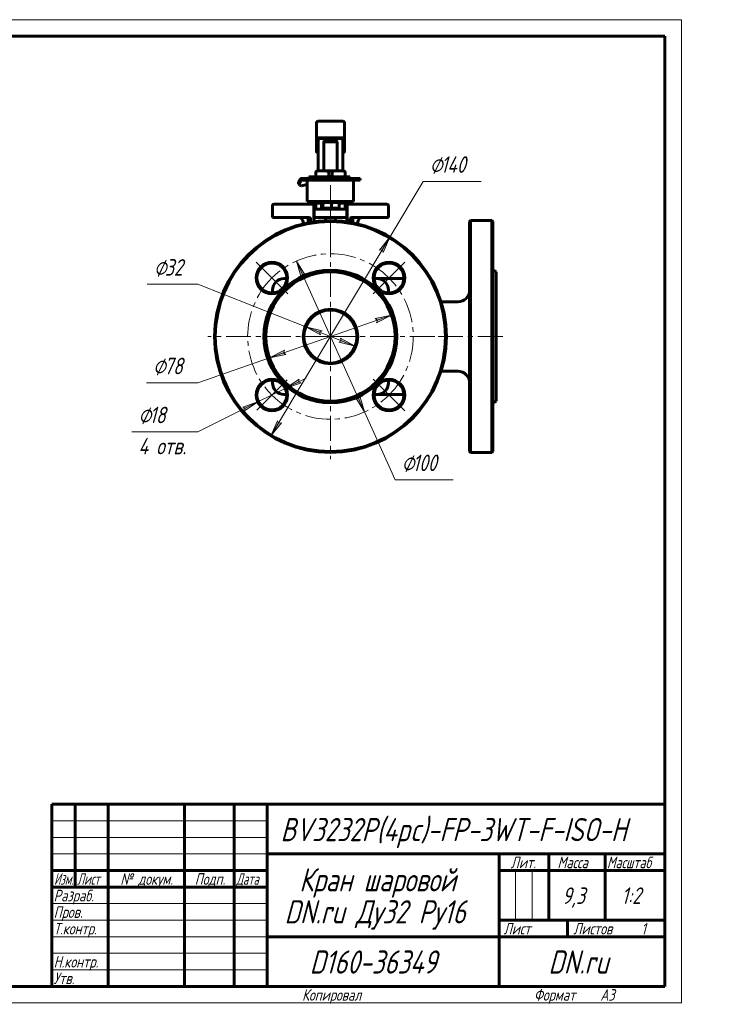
# Model space of a CAD drawing. Header units: millimetres. Extents: x 0 to 431, y 0 to 297.
# Tile 7 of 7: x 220 to 431, y 0 to 297. Entities that reach past the tile are written whole.
import ezdxf

# ---------------------------------------------------------------- set-up
doc = ezdxf.new("R2010")
doc.units = ezdxf.units.MM
for name, pattern in [('K5LT_AXLED', [12, 7.5, -1.5, 1.5, -1.5]), ('K5LT_BASIC', [0]), ('K5LT_THIN', [0])]:
    doc.linetypes.add(name, pattern=pattern)
doc.layers.add('Системный слой', color=7, linetype='Continuous')
doc.layers.add('Системный слой (1)', color=7, linetype='Continuous', true_color=0x6c6c6c)
doc.styles.add('KDIMTEXTSTYLE', font='txt', dxfattribs={"width": 0.96, "oblique": 15, "height": 5})
doc.styles.add('KTEXTSTYLE', font='txt', dxfattribs={"width": 0.96, "height": 5})
doc.dimstyles.new('KDIMSTYLE (0.50)', dxfattribs={"dimtxt": 5, "dimasz": 1, "dimexe": 2, "dimexo": 0, "dimgap": 1, "dimtad": 1, "dimlfac": 2, "dimtxsty": 'KDIMTEXTSTYLE', "dimsah": 1, "dimcen": 0, "dimdle": 1, "dimadec": 0, "dimazin": 0, "dimtfac": 0.667, "dimtmove": 0, "dimatfit": 3, "dimfxl": 1, "dimtvp": 1, "dimtolj": 1, "dimtzin": 0, "dimarcsym": 0})

# ---------------------------------------------------------------- blocks, each defined once
blk = doc.blocks.new('U14')
at = {"layer": 'Системный слой (1)', "color": 143, "linetype": 'K5LT_BASIC', "lineweight": 60, "true_color": 0x33acca}
for p, q in [((296.56, 215.3), (296.56, 214.48)), ((296.56, 188.12), (296.56, 187.3))]:
    blk.add_line(p, q, dxfattribs=at)
blk = doc.blocks.new('U15')
at = {"layer": 'Системный слой (1)', "color": 143, "linetype": 'K5LT_BASIC', "lineweight": 60, "true_color": 0x33acca}
for p, q in [((300.88, 218.8), (300.06, 218.8)), ((328.06, 218.8), (327.24, 218.8))]:
    blk.add_line(p, q, dxfattribs=at)
blk = doc.blocks.new('U16')
at = {"layer": 'Системный слой (1)', "color": 143, "linetype": 'K5LT_BASIC', "lineweight": 60, "true_color": 0x33acca}
for p, q in [((311.41, 241.55), (307.81, 241.55)), ((320.31, 241.55), (316.71, 241.55))]:
    blk.add_line(p, q, dxfattribs=at)
blk = doc.blocks.new('U17')
at = {"layer": 'Системный слой (1)', "color": 143, "linetype": 'K5LT_BASIC', "lineweight": 60, "true_color": 0x33acca}
for p, q in [((331.56, 214.48), (331.56, 215.3)), ((331.56, 187.3), (331.56, 188.12))]:
    blk.add_line(p, q, dxfattribs=at)
blk = doc.blocks.new('U18')
at = {"layer": 'Системный слой (1)', "color": 143, "linetype": 'K5LT_BASIC', "lineweight": 60, "true_color": 0x33acca}
for p, q in [((300.06, 183.8), (300.88, 183.8)), ((327.24, 183.8), (328.06, 183.8))]:
    blk.add_line(p, q, dxfattribs=at)
blk = doc.blocks.new('U19')
at = {"layer": 'Системный слой (1)', "color": 143, "linetype": 'K5LT_BASIC', "lineweight": 60, "true_color": 0x33acca}
for p, q in [((311.45, 241.68), (311.41, 241.58)), ((311.5, 241.75), (311.45, 241.68)), ((311.54, 241.79), (311.5, 241.75)), ((311.55, 241.79), (311.54, 241.79)), ((311.56, 241.8), (311.55, 241.79)), ((311.58, 241.8), (311.56, 241.8))]:
    blk.add_line(p, q, dxfattribs=at)
blk = doc.blocks.new('U20')
at = {"layer": 'Системный слой (1)', "color": 143, "linetype": 'K5LT_BASIC', "lineweight": 60, "true_color": 0x33acca}
for p, q in [((305.05, 248.15), (304.65, 247.27)), ((304.65, 247.27), (304.71, 247.04)), ((304.71, 247.04), (305.31, 246.83)), ((305.31, 246.83), (306.56, 247.08)), ((306.56, 247.08), (307.06, 247.26))]:
    blk.add_line(p, q, dxfattribs=at)
blk = doc.blocks.new('U21')
at = {"layer": 'Системный слой (1)', "color": 30, "linetype": 'K5LT_AXLED', "lineweight": 18, "true_color": 0xff8000}
for q in [(314.06, 238.3), (277.06, 201.3), (351.06, 201.3), (314.06, 164.3)]:
    blk.add_line((314.06, 201.3), q, dxfattribs=at)
blk = doc.blocks.new('U22')
at = {"layer": 'Системный слой (1)', "color": 30, "linetype": 'K5LT_AXLED', "lineweight": 18, "true_color": 0xff8000}
for p, q in [((296.38, 218.98), (291.61, 223.75)), ((331.74, 218.98), (336.51, 223.75)), ((301.15, 214.2), (296.38, 218.98)), ((326.96, 214.2), (331.74, 218.98)), ((300.98, 188.22), (296.38, 183.62)), ((326.96, 188.39), (331.74, 183.62)), ((296.38, 183.62), (291.79, 179.02)), ((331.74, 183.62), (336.51, 178.85))]:
    blk.add_line(p, q, dxfattribs=at)
for start, end in [(45, 135), (135, 225), (315, 45), (225, 315)]:
    blk.add_arc((314.06, 201.3), 25, start, end, dxfattribs=at)
blk = doc.blocks.new('D4')
at = {"layer": 'Системный слой (1)'}
for points in [[(330.01, 226.71), (332.01, 231.34), (328.88, 227.39), (329.7, 227.48)], [(296.11, 171.25), (299.24, 175.21), (298.41, 175.12), (298.11, 175.88)]]:
    blk.add_hatch(color=7, dxfattribs=at).paths.add_polyline_path(points)
at = {"layer": 'Системный слой (1)', "color": 7, "linetype": 'K5LT_THIN', "lineweight": 18, "true_color": 0xffffff}
for p, q in [((332.01, 231.34), (342.05, 248.15)), ((296.11, 171.25), (332.01, 231.34)), ((328.88, 227.39), (332.01, 231.34)), ((332.01, 231.34), (330.01, 226.71)), ((329.7, 227.48), (328.88, 227.39)), ((330.01, 226.71), (329.7, 227.48)), ((296.11, 171.25), (298.11, 175.88)), ((298.11, 175.88), (298.41, 175.12)), ((299.24, 175.21), (296.11, 171.25)), ((298.41, 175.12), (299.24, 175.21))]:
    blk.add_line(p, q, dxfattribs=at)
blk.add_arc((314.06, 201.3), 35, 180, 242.412, dxfattribs=at)
blk.add_arc((314.06, 201.3), 35, 180, 242.412, dxfattribs=at)
blk.add_wipeout([(344.05, 249.15), (344.05, 256.53), (356.98, 256.53), (356.98, 249.15)]).dxf.layer = 'Системный слой (1)'
blk.add_line((342.05, 248.15), (359.52, 248.15), dxfattribs=at)
at = {"layer": 'Системный слой (1)', "color": 7, "char_height": 5, "attachment_point": 1, "style": 'KTEXTSTYLE'}
for s, insert in [('\\fArial|b0|c204|p34;\\H5.0;\\W1.000;\\Q15;\\fGOST Type AU|b0|i0|c204|p34;\\Q15;\\W0.960;⌀', (344.05, 255.73)), ('\\fArial|b0|c204|p34;\\H5.0;\\W1.000;\\Q15;\\fGOST Type AU|b0|i0|c204|p34;\\Q15;\\W0.960;140', (347.36, 255.73))]:
    blk.add_mtext(s, dxfattribs=dict(at, insert=insert))
blk = doc.blocks.new('KDIMARROW_01')
at = {"layer": 'Системный слой'}
blk.add_hatch(color=0, dxfattribs=at).paths.add_polyline_path([(0, 0), (-5, 0.66), (-4.5, 0), (-5, -0.66)])
at = {"layer": 'Системный слой', "color": 0, "linetype": 'K5LT_THIN', "lineweight": 18}
for p, q in [((-4.5, 0), (-5, 0.66)), ((-5, 0.66), (0, 0)), ((0, 0), (-5, -0.66)), ((-5, -0.66), (-4.5, 0))]:
    blk.add_line(p, q, dxfattribs=at)
at = {"layer": 'Системный слой (1)', "color": 0, "linetype": 'K5LT_THIN', "lineweight": 18}
blk.add_line((108.44, 83.76), (107.94, 83.76), dxfattribs=at)
blk = doc.blocks.new('D5')
at = {"layer": 'Системный слой (1)'}
for points in [[(306.44, 219.8), (303.78, 224.09), (305.24, 219.26), (305.63, 219.99)], [(324.33, 178.51), (322.88, 183.34), (322.48, 182.61), (321.68, 182.8)]]:
    blk.add_hatch(color=7, dxfattribs=at).paths.add_polyline_path(points)
at = {"layer": 'Системный слой (1)', "color": 7, "linetype": 'K5LT_THIN', "lineweight": 18, "true_color": 0xffffff}
for p, q in [((303.78, 224.09), (306.44, 219.8)), ((305.24, 219.26), (303.78, 224.09)), ((303.78, 224.09), (324.33, 178.51)), ((305.63, 219.99), (305.24, 219.26)), ((306.44, 219.8), (305.63, 219.99)), ((324.33, 178.51), (321.68, 182.8)), ((321.68, 182.8), (322.48, 182.61)), ((322.48, 182.61), (322.88, 183.34)), ((322.88, 183.34), (324.33, 178.51)), ((324.33, 178.51), (333.56, 158.05))]:
    blk.add_line(p, q, dxfattribs=at)
blk.add_wipeout([(335.56, 159.05), (335.56, 166.43), (348.61, 166.43), (348.61, 159.05)]).dxf.layer = 'Системный слой (1)'
blk.add_line((333.56, 158.05), (351.15, 158.05), dxfattribs=at)
at = {"layer": 'Системный слой (1)', "color": 7, "char_height": 5, "attachment_point": 1, "style": 'KTEXTSTYLE'}
for s, insert in [('\\fArial|b0|c204|p34;\\H5.0;\\W1.000;\\Q15;\\fGOST Type AU|b0|i0|c204|p34;\\Q15;\\W0.960;⌀', (335.56, 165.63)), ('\\fArial|b0|c204|p34;\\H5.0;\\W1.000;\\Q15;\\fGOST Type AU|b0|i0|c204|p34;\\Q15;\\W0.960;100', (338.87, 165.63))]:
    blk.add_mtext(s, dxfattribs=dict(at, insert=insert))
blk = doc.blocks.new('D6')
at = {"layer": 'Системный слой (1)'}
for points in [[(327.97, 205.46), (332.47, 207.73), (327.53, 206.7), (328.22, 206.24)], [(300.59, 195.9), (299.9, 196.35), (300.15, 197.14), (295.65, 194.87)]]:
    blk.add_hatch(color=7, dxfattribs=at).paths.add_polyline_path(points)
at = {"layer": 'Системный слой (1)', "color": 7, "linetype": 'K5LT_THIN', "lineweight": 18, "true_color": 0xffffff}
for p, q in [((332.47, 207.73), (295.65, 194.87)), ((327.53, 206.7), (332.47, 207.73)), ((328.22, 206.24), (327.53, 206.7)), ((332.47, 207.73), (327.97, 205.46)), ((327.97, 205.46), (328.22, 206.24)), ((295.65, 194.87), (300.15, 197.14)), ((300.15, 197.14), (299.9, 196.35)), ((299.9, 196.35), (300.59, 195.9)), ((295.65, 194.87), (273.98, 187.3)), ((300.59, 195.9), (295.65, 194.87))]:
    blk.add_line(p, q, dxfattribs=at)
blk.add_wipeout([(260.5, 188.3), (260.5, 195.68), (271.52, 195.68), (271.52, 188.3)]).dxf.layer = 'Системный слой (1)'
blk.add_line((273.98, 187.3), (258.5, 187.3), dxfattribs=at)
at = {"layer": 'Системный слой (1)', "color": 7, "char_height": 5, "attachment_point": 1, "style": 'KTEXTSTYLE'}
for s, insert in [('\\fArial|b0|c204|p34;\\H5.0;\\W1.000;\\Q15;\\fGOST Type AU|b0|i0|c204|p34;\\Q15;\\W0.960;⌀', (260.5, 194.89)), ('\\fArial|b0|c204|p34;\\H5.0;\\W1.000;\\Q15;\\fGOST Type AU|b0|i0|c204|p34;\\Q15;\\W0.960;78', (263.81, 194.89))]:
    blk.add_mtext(s, dxfattribs=dict(at, insert=insert))
blk = doc.blocks.new('D7')
at = {"layer": 'Системный слой (1)'}
for points in [[(304.44, 187.62), (305.18, 187.26), (300.41, 185.62), (304.6, 188.43)], [(288.16, 178.81), (292.35, 181.62), (287.58, 179.99), (288.32, 179.62)]]:
    blk.add_hatch(color=7, dxfattribs=at).paths.add_polyline_path(points)
at = {"layer": 'Системный слой (1)', "color": 7, "linetype": 'K5LT_THIN', "lineweight": 18, "true_color": 0xffffff}
for p, q in [((300.41, 185.62), (306.68, 188.73)), ((304.6, 188.43), (300.41, 185.62)), ((304.44, 187.62), (304.6, 188.43)), ((305.18, 187.26), (304.44, 187.62)), ((300.41, 185.62), (292.35, 181.62)), ((300.41, 185.62), (305.18, 187.26)), ((292.35, 181.62), (273.98, 172.5)), ((292.35, 181.62), (286.08, 178.51)), ((292.35, 181.62), (287.58, 179.99)), ((288.16, 178.81), (292.35, 181.62)), ((287.58, 179.99), (288.32, 179.62)), ((288.32, 179.62), (288.16, 178.81))]:
    blk.add_line(p, q, dxfattribs=at)
blk.add_wipeout([(256.1, 164.12), (256.1, 180.88), (271.34, 180.88), (271.34, 164.12)]).dxf.layer = 'Системный слой (1)'
blk.add_line((273.98, 172.5), (254.1, 172.5), dxfattribs=at)
at = {"layer": 'Системный слой (1)', "color": 7, "char_height": 5, "attachment_point": 1, "style": 'KTEXTSTYLE'}
for s, insert in [('\\fArial|b0|c204|p34;\\H5.0;\\W1.000;\\Q15;\\fGOST Type AU|b0|i0|c204|p34;\\Q15;\\W0.960;⌀', (256.1, 180.09)), ('\\fArial|b0|c204|p34;\\H5.0;\\W1.000;\\Q15;\\fGOST Type AU|b0|i0|c204|p34;\\Q15;\\W0.960;18', (259.41, 180.09)), ('\\fArial|b0|c204|p34;\\H5.0;\\W1.000;\\Q15;\\fGOST Type AU|b0|i0|c204|p34;\\Q15;\\W0.960;4 отв.', (256.1, 170.71))]:
    blk.add_mtext(s, dxfattribs=dict(at, insert=insert))
blk = doc.blocks.new('D8')
at = {"layer": 'Системный слой (1)'}
for points in [[(310.8, 202.58), (311.51, 203.01), (306.62, 204.23), (311.03, 201.79)], [(321.5, 198.36), (317.09, 200.81), (317.32, 200.01), (316.61, 199.59)]]:
    blk.add_hatch(color=7, dxfattribs=at).paths.add_polyline_path(points)
at = {"layer": 'Системный слой (1)', "color": 7, "linetype": 'K5LT_THIN', "lineweight": 18, "true_color": 0xffffff}
for p, q in [((306.62, 204.23), (273.98, 217.1)), ((306.62, 204.23), (311.51, 203.01)), ((311.03, 201.79), (306.62, 204.23)), ((321.5, 198.36), (306.62, 204.23)), ((311.51, 203.01), (310.8, 202.58)), ((310.8, 202.58), (311.03, 201.79)), ((316.61, 199.59), (317.32, 200.01)), ((321.5, 198.36), (316.61, 199.59)), ((317.32, 200.01), (317.09, 200.81)), ((317.09, 200.81), (321.5, 198.36))]:
    blk.add_line(p, q, dxfattribs=at)
blk.add_wipeout([(260.77, 218.1), (260.77, 225.48), (271.53, 225.48), (271.53, 218.1)]).dxf.layer = 'Системный слой (1)'
blk.add_line((273.98, 217.1), (258.77, 217.1), dxfattribs=at)
at = {"layer": 'Системный слой (1)', "color": 7, "char_height": 5, "attachment_point": 1, "style": 'KTEXTSTYLE'}
for s, insert in [('\\fArial|b0|c204|p34;\\H5.0;\\W1.000;\\Q15;\\fGOST Type AU|b0|i0|c204|p34;\\Q15;\\W0.960;⌀', (260.77, 224.68)), ('\\fArial|b0|c204|p34;\\H5.0;\\W1.000;\\Q15;\\fGOST Type AU|b0|i0|c204|p34;\\Q15;\\W0.960;32', (264.07, 224.68))]:
    blk.add_mtext(s, dxfattribs=dict(at, insert=insert))
blk = doc.blocks.new('U44')
at = {"color": 7, "linetype": 'K5LT_THIN', "lineweight": 18, "true_color": 0xffffff}
for p, q in [((0, 297), (420, 297)), ((420, 297), (420, 0)), ((230, 55), (295, 55)), ((230, 50), (295, 50)), ((230, 45), (295, 45)), ((369.96, 25), (369.96, 40)), ((374.98, 25), (374.98, 40)), ((230, 30), (295, 30)), ((230, 25), (295, 25)), ((230, 20), (295, 20)), ((230, 15), (295, 15)), ((230, 10), (295, 10)), ((420, 0), (0, 0))]:
    blk.add_line(p, q, dxfattribs=at)
at = {"color": 143, "linetype": 'K5LT_BASIC', "lineweight": 60, "true_color": 0x33acca}
for p, q in [((20, 292), (415, 292)), ((415, 292), (415, 5)), ((230, 60), (415, 60)), ((230, 5), (230, 60)), ((237, 35), (237, 60)), ((247, 5), (247, 60)), ((270, 5), (270, 60)), ((285, 5), (285, 60)), ((295, 5), (295, 60)), ((295, 45), (415, 45)), ((365, 5), (365, 45)), ((380, 25), (380, 45)), ((397, 25), (397, 45)), ((230, 40), (295, 40)), ((365, 40), (380, 40)), ((380, 40), (415, 40)), ((230, 35), (295, 35)), ((365, 25), (415, 25)), ((385.57, 20), (385.57, 25)), ((295, 20), (365, 20)), ((365, 20), (415, 20)), ((415, 5), (20, 5))]:
    blk.add_line(p, q, dxfattribs=at)
at = {"color": 7, "attachment_point": 1, "style": 'KTEXTSTYLE'}
for s, insert, char_height in [('\\fArial|b0|c204|p34;\\H5.0;\\W1.000;\\Q15;\\fGOST Type AU|b0|i0|c204|p34;\\Q15;\\W0.960;\\H7.00;BV3232P(4pc)-FP-3WT-F-ISO-H', (299, 55.86), 7), ('\\fArial|b0|c204|p34;\\H5.0;\\W1.000;\\Q15;\\fGOST Type AU|b0|i0|c204|p34;\\Q15;\\W0.960;\\H3.50;Лит.', (368.47, 44.18), 3.5), ('\\fArial|b0|c204|p34;\\H5.0;\\W1.000;\\Q15;\\fGOST Type AU|b0|i0|c204|p34;\\Q15;\\W0.960;\\H3.50;Масса', (382.58, 44.18), 3.5), ('\\fArial|b0|c204|p34;\\H5.0;\\W1.000;\\Q15;\\fGOST Type AU|b0|i0|c204|p34;\\Q15;\\W0.926;\\H3.50;Масштаб', (397.52, 44.18), 3.5), ('\\fArial|b0|c204|p34;\\H5.0;\\W1.000;\\Q15;\\fGOST Type AU|b0|i0|c204|p34;\\Q15;\\W0.786;\\H3.50;Изм.', (230.62, 39.18), 3.5), ('\\fArial|b0|c204|p34;\\H5.0;\\W1.000;\\Q15;\\fGOST Type AU|b0|i0|c204|p34;\\Q15;\\W0.800;\\H3.50;Лист', (237.61, 39.18), 3.5), ('\\fArial|b0|c204|p34;\\H5.0;\\W1.000;\\Q15;\\fGOST Type AU|b0|i0|c204|p34;\\Q15;\\W0.960;\\H3.50;№ докум.', (250.63, 39.18), 3.5), ('\\fArial|b0|c204|p34;\\H5.0;\\W1.000;\\Q15;\\fGOST Type AU|b0|i0|c204|p34;\\Q15;\\W0.960;\\H3.50;Подп.', (273.1, 39.18), 3.5), ('\\fArial|b0|c204|p34;\\H5.0;\\W1.000;\\Q15;\\fGOST Type AU|b0|i0|c204|p34;\\Q15;\\W0.800;\\H3.50;Дата', (285.61, 39.18), 3.5), ('\\fArial|b0|c204|p34;\\H5.0;\\W1.000;\\Q15;\\fGOST Type AU|b0|i0|c204|p34;\\Q15;\\W0.960;\\H7.00;Кран шаровой', (304.65, 40.69), 7), ('\\fArial|b0|c204|p34;\\H5.0;\\W1.000;\\Q15;\\fGOST Type AU|b0|i0|c204|p34;\\Q15;\\W0.960;\\H3.50;Разраб.', (230.5, 34.18), 3.5), ('\\fArial|b0|c204|p34;\\H5.0;\\W1.000;\\Q15;\\fGOST Type AU|b0|i0|c204|p34;\\Q15;\\W0.960;9,3', (384.02, 34.9), 5), ('\\fArial|b0|c204|p34;\\H5.0;\\W1.000;\\Q15;\\fGOST Type AU|b0|i0|c204|p34;\\Q15;\\W0.960;{\\c16737820;1:2}', (401.92, 34.9), 5), ('\\fArial|b0|c204|p34;\\H5.0;\\W1.000;\\Q15;\\fGOST Type AU|b0|i0|c204|p34;\\Q15;\\W0.960;\\H7.00;DN.ru Ду32 Ру16', (300.2, 31.02), 7), ('\\fArial|b0|c204|p34;\\H5.0;\\W1.000;\\Q15;\\fGOST Type AU|b0|i0|c204|p34;\\Q15;\\W0.960;\\H3.50;Пров.', (230.5, 29.18), 3.5), ('\\fArial|b0|c204|p34;\\H5.0;\\W1.000;\\Q15;\\fGOST Type AU|b0|i0|c204|p34;\\Q15;\\W0.960;\\H3.50;Т.контр.', (230.5, 24.18), 3.5), ('\\fArial|b0|c204|p34;\\H5.0;\\W1.000;\\Q15;\\fGOST Type AU|b0|i0|c204|p34;\\Q15;\\W0.960;\\H3.50;Лист', (366.32, 24.18), 3.5), ('\\fArial|b0|c204|p34;\\H5.0;\\W1.000;\\Q15;\\fGOST Type AU|b0|i0|c204|p34;\\Q15;\\W0.960;\\H3.50;Листов', (387.36, 24.18), 3.5), ('\\fArial|b0|c204|p34;\\H5.0;\\W1.000;\\Q15;\\fGOST Type AU|b0|i0|c204|p34;\\Q15;\\W0.960;\\H3.50;1', (407.91, 24.18), 3.5), ('\\fArial|b0|c204|p34;\\H5.0;\\W1.000;\\Q15;\\fGOST Type AU|b0|i0|c204|p34;\\Q15;\\W0.960;\\H7.00;D160-36349', (307.8, 15.86), 7), ('\\fArial|b0|c204|p34;\\H5.0;\\W1.000;\\Q15;\\fGOST Type AU|b0|i0|c204|p34;\\Q15;\\W0.960;\\H7.00;DN.ru', (379.84, 15.86), 7), ('\\fArial|b0|c204|p34;\\H5.0;\\W1.000;\\Q15;\\fGOST Type AU|b0|i0|c204|p34;\\Q15;\\W0.960;\\H3.50;Н.контр.', (230.5, 14.18), 3.5), ('\\fArial|b0|c204|p34;\\H5.0;\\W1.000;\\Q15;\\fGOST Type AU|b0|i0|c204|p34;\\Q15;\\W0.960;\\H3.50;Утв.', (230.5, 9.18), 3.5), ('\\fArial|b0|c204|p34;\\H5.0;\\W1.000;\\Q15;\\fGOST Type AU|b0|i0|c204|p34;\\Q15;\\W0.960;\\H3.50;Копировал', (305.5, 4.18), 3.5), ('\\fArial|b0|c204|p34;\\H5.0;\\W1.000;\\Q15;\\fGOST Type AU|b0|i0|c204|p34;\\Q15;\\W0.960;\\H3.50;Формат', (375.5, 4.18), 3.5), ('\\fArial|b0|c204|p34;\\H5.0;\\W1.000;\\Q15;\\fGOST Type AU|b0|i0|c204|p34;\\Q15;\\W0.960;\\H3.50;A3', (395.5, 4.18), 3.5)]:
    blk.add_mtext(s, dxfattribs=dict(at, insert=insert, char_height=char_height))

msp = doc.modelspace()

# ---------------------------------------------------------------- linework, layer by layer
at = {"layer": 'Системный слой (1)', "color": 143, "linetype": 'K5LT_BASIC', "lineweight": 60, "true_color": 0x33acca}
for p, q in [((309.809, 265.7983), (309.809, 265.5973)), ((309.809, 265.5973), (309.809, 260.7209)), ((317.809, 266.2983), (310.309, 266.2983)), ((318.309, 265.5973), (318.309, 265.7983)), ((318.309, 260.7209), (318.309, 265.5973)), ((309.809, 260.7209), (309.809, 257.3756)), ((317.809, 261.2983), (310.309, 261.2983)), ((310.309, 260.4917), (310.309, 251.2983)), ((317.309, 261.069), (310.809, 261.069)), ((312.0563, 251.2983), (312.0563, 260.1421)), ((312.5563, 260.4308), (315.5617, 260.4308)), ((312.5563, 260.1421), (315.5617, 260.1421)), ((316.0617, 260.1421), (316.0617, 251.2983)), ((317.809, 251.2983), (317.809, 260.4917)), ((318.309, 257.3756), (318.309, 260.7209)), ((309.6093, 249.5483), (309.6093, 250.7983)), ((309.6412, 249.5483), (309.6412, 250.7983)), ((310.2898, 251.2983), (310.1093, 251.2983)), ((310.2898, 251.2983), (312.8785, 251.2983)), ((315.2396, 251.2983), (312.8785, 251.2983)), ((313.5271, 249.5483), (313.5271, 250.7983)), ((314.5909, 249.5483), (314.5909, 250.7983)), ((315.2396, 251.2983), (317.8282, 251.2983)), ((318.0088, 251.2983), (317.8282, 251.2983)), ((318.4769, 249.5483), (318.4769, 250.7983)), ((318.5088, 249.5483), (318.5088, 250.7983)), ((304.4455, 247.45), (304.7083, 247.0404)), ((305.5558, 249.0483), (305.333, 249.0483)), ((305.3553, 248.5483), (305.5025, 248.5483)), ((305.5025, 248.5483), (323.059, 248.5483)), ((305.5558, 249.0483), (323.059, 249.0483)), ((307.059, 242.0483), (307.059, 248.5483)), ((307.5488, 249.5483), (307.5488, 249.0483)), ((307.9988, 249.5483), (307.5488, 249.5483)), ((307.9988, 249.5483), (308.7706, 249.5483)), ((308.7706, 249.0483), (308.7706, 249.5483)), ((308.7706, 249.5483), (319.9086, 249.5483)), ((319.9086, 249.0483), (319.9086, 249.5483)), ((321.059, 242.0483), (321.059, 248.5483)), ((323.059, 248.5483), (323.059, 249.0483)), ((300.059, 241.2983), (297.059, 241.2983)), ((309.059, 241.2983), (300.059, 241.2983)), ((307.059, 242.0483), (321.059, 242.0483)), ((307.809, 242.0483), (307.809, 241.5483)), ((309.059, 240.7983), (309.059, 241.2983)), ((309.6093, 239.7983), (309.6093, 241.5483)), ((309.6412, 239.7983), (309.6412, 241.5483)), ((311.4075, 240.0483), (311.4075, 241.575)), ((311.559, 241.7983), (311.5418, 241.7884)), ((311.559, 241.7983), (311.5761, 241.7983)), ((311.5761, 241.7983), (313.0704, 241.7983)), ((311.7447, 240.0483), (311.7447, 241.575)), ((313.0704, 241.7983), (315.5533, 241.7983)), ((314.3961, 240.0483), (314.3961, 241.575)), ((315.5533, 241.7983), (316.559, 241.7983)), ((316.559, 241.7983), (316.5763, 241.7884)), ((316.7105, 240.0483), (316.7105, 241.575)), ((318.4769, 239.7983), (318.4769, 241.5483)), ((318.5088, 239.7983), (318.5088, 241.5483)), ((319.059, 241.2983), (319.059, 240.7983)), ((328.059, 241.2983), (319.059, 241.2983)), ((320.309, 242.0483), (320.309, 241.5483)), ((331.059, 241.2983), (328.059, 241.2983)), ((296.559, 240.7983), (296.559, 237.2983)), ((309.059, 235.9393), (309.059, 240.7983)), ((309.159, 239.7983), (309.159, 237.2983)), ((318.959, 239.7983), (309.159, 239.7983)), ((311.5761, 240.0483), (311.4075, 240.0483)), ((311.559, 240.0483), (311.559, 239.7983)), ((311.7447, 240.0483), (311.5761, 240.0483)), ((313.0704, 240.0483), (311.7447, 240.0483)), ((314.3961, 240.0483), (313.0704, 240.0483)), ((315.5533, 240.0483), (314.3961, 240.0483)), ((316.7105, 240.0483), (315.5533, 240.0483)), ((316.559, 240.0483), (316.559, 239.7983)), ((318.959, 237.2983), (318.959, 239.7983)), ((319.059, 240.7983), (319.059, 235.9393)), ((331.559, 240.7983), (331.559, 237.2983)), ((300.059, 237.2983), (296.559, 237.2983)), ((307.559, 237.2983), (300.059, 237.2983)), ((305.809, 235.7983), (305.809, 235.3121)), ((307.309, 237.2983), (307.309, 235.6412)), ((308.059, 236.7983), (308.059, 235.7802)), ((318.959, 237.2983), (309.159, 237.2983)), ((309.159, 237.2983), (309.159, 235.9536)), ((312.559, 237.2983), (312.559, 236.2661)), ((315.559, 237.2983), (315.559, 236.2661)), ((318.959, 235.9536), (318.959, 237.2983)), ((320.059, 236.7983), (320.059, 235.7802)), ((328.059, 237.2983), (320.559, 237.2983)), ((320.809, 237.2983), (320.809, 235.6412)), ((322.309, 235.7983), (322.309, 235.3121)), ((331.559, 237.2983), (328.059, 237.2983)), ((356.059, 236.0483), (356.309, 236.2983)), ((356.059, 236.0483), (356.059, 166.5483)), ((356.309, 201.2983), (356.309, 236.2983)), ((356.309, 236.2983), (362.809, 236.2983)), ((363.059, 236.0483), (362.809, 236.2983)), ((362.809, 236.2983), (362.809, 201.2983)), ((363.059, 166.5483), (363.059, 236.0483)), ((364.059, 220.7983), (363.059, 221.3756)), ((364.059, 220.7983), (364.059, 181.7983)), ((335.059, 218.7983), (328.059, 218.7983)), ((336.2332, 218.7983), (335.059, 218.7983)), ((347.4469, 211.7983), (352.559, 211.7983)), ((356.309, 166.2983), (356.309, 201.2983)), ((362.809, 201.2983), (362.809, 166.2983)), ((347.4469, 190.7983), (352.559, 190.7983)), ((328.059, 183.7983), (335.059, 183.7983)), ((335.059, 183.7983), (336.2332, 183.7983)), ((364.059, 181.7983), (363.059, 181.2209)), ((356.059, 166.5483), (356.309, 166.2983)), ((356.309, 166.2983), (362.809, 166.2983)), ((363.059, 166.5483), (362.809, 166.2983))]:
    msp.add_line(p, q, dxfattribs=at)
at = {"layer": 'Системный слой (1)', "color": 30, "linetype": 'K5LT_AXLED', "lineweight": 18, "true_color": 0xff8000}
for p, q in [((314.059, 239.5483), (314.059, 250.5483)), ((314.059, 237.7983), (314.059, 242.0483)), ((314.059, 227.7983), (314.059, 239.2983)), ((366.059, 201.2983), (343.159, 201.2983))]:
    msp.add_line(p, q, dxfattribs=at)
at = {"layer": 'Системный слой (1)', "color": 143, "linetype": 'K5LT_BASIC', "lineweight": 60, "true_color": 0x33acca}
for centre, radius in [((314.059, 201.2983), 34.75), ((296.3813, 218.9759), 4.75), ((296.3813, 218.9759), 4.5), ((331.7367, 218.9759), 4.75), ((331.7367, 218.9759), 4.5), ((314.059, 201.2983), 20.0774), ((314.059, 201.2983), 19.5), ((314.059, 201.2983), 8.25), ((314.059, 201.2983), 8), ((296.3813, 183.6206), 4.75), ((296.3813, 183.6206), 4.5), ((331.7367, 183.6206), 4.75), ((331.7367, 183.6206), 4.5)]:
    msp.add_circle(centre, radius, dxfattribs=at)
for centre, radius, start, end in [((310.309, 265.7983), 0.5, 90, 180), ((317.809, 265.7983), 0.5, 0, 90), ((310.1093, 250.7983), 0.5, 90, 180), ((318.0088, 250.7983), 0.5, 0, 90), ((297.059, 240.7983), 0.5, 90, 180), ((331.059, 240.7983), 0.5, 0, 90), ((314.059, 201.2983), 35, 0, 180), ((304.309, 235.7983), 1.5, 0, 90), ((307.559, 236.7983), 0.5, 0, 90), ((320.559, 236.7983), 0.5, 90, 180), ((323.809, 235.7983), 1.5, 90, 180), ((300.059, 215.2983), 3.5, 90, 180), ((328.059, 215.2983), 3.5, 0, 90), ((352.559, 215.2983), 3.5, 270, 0), ((314.059, 201.2983), 35, 180, 0), ((352.559, 187.2983), 3.5, 0, 90), ((300.059, 187.2983), 3.5, 180, 270), ((328.059, 187.2983), 3.5, 270, 0)]:
    msp.add_arc(centre, radius, start, end, dxfattribs=at)
for centre, major_axis, ratio, start_param, end_param in [((310.309, 260.7209), (0, 0.5774), 0.8660254, 0, 1.57079633), ((310.809, 260.4917), (0, 0.5774), 0.8660254, 0, 1.57079633), ((312.5563, 260.1421), (0.5, 0), 0.57735027, 1.57079633, 3.14159265), ((312.5563, 259.8535), (0.5, 0), 0.57735027, 1.57079633, 3.14159265), ((315.5617, 260.1421), (-0.5, 0), 0.57735027, 3.14159265, 4.71238898), ((315.5617, 259.8535), (-0.5, 0), 0.57735027, 3.14159265, 4.71238898), ((317.309, 260.4917), (0, 0.5774), 0.8660254, 4.71238898, 6.28318531), ((317.809, 260.7209), (0, 0.5774), 0.8660254, 4.71238898, 6.28318531), ((310.309, 257.3756), (0, -0.5774), 0.8660254, 4.71238898, 6.28318531), ((317.809, 257.3756), (0, -0.5774), 0.8660254, 0, 1.57079633), ((309.7801, 250.8725), (5.3346, 3.4225), 0.2297838, 2.58383928, 3.14159265)]:
    msp.add_ellipse(centre, major_axis=major_axis, ratio=ratio, start_param=start_param, end_param=end_param, dxfattribs=at)
for points, knots in [([(309.6412, 250.7983), (309.6412, 250.8493), (309.6526, 250.9084), (309.6915, 251.0117), (309.7301, 251.0692), (309.8207, 251.1649), (309.8936, 251.2107), (310.0584, 251.2803), (310.1843, 251.2983), (310.2898, 251.2983)], [0.56576999, 0.56576999, 0.56576999, 0.56576999, 0.596403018, 0.596403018, 0.636001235, 0.636001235, 0.692391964, 0.692391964, 0.781914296, 0.781914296, 0.781914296, 0.781914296]), ([(312.8785, 251.2983), (312.984, 251.2983), (313.1099, 251.2803), (313.2747, 251.2107), (313.3476, 251.1649), (313.4382, 251.0692), (313.4767, 251.0117), (313.5157, 250.9084), (313.5271, 250.8493), (313.5271, 250.7983)], [1.481165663, 1.481165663, 1.481165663, 1.481165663, 1.570687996, 1.570687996, 1.627078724, 1.627078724, 1.666676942, 1.666676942, 1.69730997, 1.69730997, 1.69730997, 1.69730997]), ([(314.5909, 250.7983), (314.5909, 250.8493), (314.6023, 250.9084), (314.6413, 251.0117), (314.6798, 251.0692), (314.7704, 251.1649), (314.8433, 251.2107), (315.0081, 251.2803), (315.1341, 251.2983), (315.2396, 251.2983)], [0.56576999, 0.56576999, 0.56576999, 0.56576999, 0.596403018, 0.596403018, 0.636001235, 0.636001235, 0.692391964, 0.692391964, 0.781914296, 0.781914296, 0.781914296, 0.781914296]), ([(317.8282, 251.2983), (317.9337, 251.2983), (318.0597, 251.2803), (318.2244, 251.2107), (318.2973, 251.1649), (318.3879, 251.0692), (318.4265, 251.0117), (318.4654, 250.9084), (318.4769, 250.8493), (318.4769, 250.7983)], [1.481165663, 1.481165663, 1.481165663, 1.481165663, 1.570687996, 1.570687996, 1.627078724, 1.627078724, 1.666676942, 1.666676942, 1.69730997, 1.69730997, 1.69730997, 1.69730997]), ([(305.0547, 248.1463), (305.0371, 248.245), (305.0148, 248.3447), (304.9864, 248.4475), (304.9858, 248.4496), (304.9852, 248.4517)], [0.3005293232, 0.3005293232, 0.3005293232, 0.3005293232, 0.3694785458, 0.3694785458, 0.3709010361, 0.3709010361, 0.3709010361, 0.3709010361]), ([(305.0547, 248.1463), (305.0649, 248.163), (305.0758, 248.18), (305.1119, 248.2339), (305.1388, 248.2712), (305.2248, 248.3852), (305.2902, 248.4655), (305.3553, 248.5483)], [0.485362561, 0.485362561, 0.485362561, 0.485362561, 0.508904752, 0.508904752, 0.558567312, 0.558567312, 0.653915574, 0.653915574, 0.653915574, 0.653915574]), ([(305.333, 249.0483), (305.309, 249.0483), (305.2843, 249.0441), (305.2188, 249.0213), (305.1789, 248.9953), (305.1435, 248.9579)], [0.1002421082, 0.1002421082, 0.1002421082, 0.1002421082, 0.1274019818, 0.1274019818, 0.1718860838, 0.1718860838, 0.1718860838, 0.1718860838])]:
    msp.add_open_spline(points, degree=3, knots=knots, dxfattribs=at)
for points in [[(304.9976, 248.804), (304.9354, 248.7382), (304.8818, 248.6758), (304.8378, 248.6175)], [(305.1435, 248.9579), (305.0913, 248.9025), (305.0418, 248.8508), (304.9976, 248.804)]]:
    msp.add_open_spline(points, degree=3, dxfattribs=at)
for points, weights in [([(311.7447, 241.575), (311.6544, 241.7983), (311.5761, 241.7983)], [1, 1.0379548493, 1]), ([(313.0704, 241.7983), (312.4551, 241.7983), (311.7447, 241.575)], [1, 1.0379548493, 1]), ([(314.3961, 241.575), (313.6857, 241.7983), (313.0704, 241.7983)], [1, 1.0379548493, 1]), ([(315.5533, 241.7983), (315.0163, 241.7983), (314.3961, 241.575)], [1, 1.0379548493, 1]), ([(316.7105, 241.575), (316.0903, 241.7983), (315.5533, 241.7983)], [1, 1.0379548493, 1]), ([(316.5762, 241.7884), (316.6388, 241.7523), (316.7105, 241.575)], [1.01269719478, 1.02989450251, 1])]:
    msp.add_rational_spline(points, weights, degree=2, dxfattribs=at)

# ---------------------------------------------------------------- block references
at = {"layer": 'Системный слой (1)'}
for name in ['U20', 'U16', 'U19', 'U21', 'U22', 'U15', 'U14', 'U17', 'U18']:
    msp.add_blockref(name, (0, 0), dxfattribs=at)

# ---------------------------------------------------------------- next in the draw order: dimensions: what is measured, and where the dimension line sits
at = {"layer": 'Системный слой (1)', "color": 7}
dim = msp.add_diameter_dim_2p(p1=(278.1519, 141.2094), p2=(349.9661, 261.3872), dimstyle='KDIMSTYLE (0.50)', override={"dimtih": 1, "dimtoh": 1, "dimpost": '\\fGOST Type AU|b0|c204|p34;\\H5.0;\\W0.960;\\Q15;<>', "dimblk1": 'KDIMARROW_01', "dimblk2": 'KDIMARROW_01', "dimclrt": 7, "dimtol": 1, "dimtp": 0, "dimtm": 0, "dimtdec": 5, "dimtmove": 1, "dimatfit": 2, "dimtolj": 1}, dxfattribs=at)
dim.commit()
dim.dimension.update_dxf_attribs({"geometry": 'D4', "text_midpoint": (344.0539, 248.1463), "dimtype": 163})

# ---------------------------------------------------------------- next in the draw order: dimensions: what is measured, and where the dimension line sits
dim = msp.add_diameter_dim_2p(p1=(293.5084, 246.8798), p2=(334.6096, 155.7168), dimstyle='KDIMSTYLE (0.50)', override={"dimtih": 1, "dimtoh": 1, "dimpost": '\\fGOST Type AU|b0|c204|p34;\\H5.0;\\W0.960;\\Q15;<>', "dimblk1": 'KDIMARROW_01', "dimblk2": 'KDIMARROW_01', "dimclrt": 7, "dimtol": 1, "dimtp": 0, "dimtm": 0, "dimtdec": 5, "dimtmove": 1, "dimatfit": 2, "dimtolj": 1}, dxfattribs=at)
dim.commit()
dim.dimension.update_dxf_attribs({"geometry": 'D5', "text_midpoint": (335.559, 158.047), "dimtype": 163})

# ---------------------------------------------------------------- next in the draw order: dimensions: what is measured, and where the dimension line sits
dim = msp.add_diameter_dim_2p(p1=(350.8775, 214.159), p2=(277.2405, 188.4375), dimstyle='KDIMSTYLE (0.50)', override={"dimtih": 1, "dimtoh": 1, "dimpost": '\\fGOST Type AU|b0|c204|p34;\\H5.0;\\W0.960;\\Q15;<>', "dimblk1": 'KDIMARROW_01', "dimblk2": 'KDIMARROW_01', "dimclrt": 7, "dimtol": 1, "dimtp": 0, "dimtm": 0, "dimtdec": 5, "dimtmove": 1, "dimatfit": 2, "dimtolj": 1}, dxfattribs=at)
dim.commit()
dim.dimension.update_dxf_attribs({"geometry": 'D6', "text_midpoint": (271.9791, 187.2983), "dimtype": 163})

# ---------------------------------------------------------------- next in the draw order: dimensions: what is measured, and where the dimension line sits
dim = msp.add_diameter_dim_2p(p1=(328.9444, 195.4309), p2=(299.1737, 207.1657), dimstyle='KDIMSTYLE (0.50)', override={"dimtih": 1, "dimtoh": 1, "dimpost": '\\fGOST Type AU|b0|c204|p34;\\H5.0;\\W0.960;\\Q15;<>', "dimblk1": 'KDIMARROW_01', "dimblk2": 'KDIMARROW_01', "dimclrt": 7, "dimtol": 1, "dimtp": 0, "dimtm": 0, "dimtdec": 5, "dimtmove": 1, "dimatfit": 2, "dimtolj": 1}, dxfattribs=at)
dim.commit()
dim.dimension.update_dxf_attribs({"geometry": 'D8', "text_midpoint": (271.9791, 217.0967), "dimtype": 163})
dim = msp.add_diameter_dim_2p(p1=(304.4427, 187.6223), p2=(288.3199, 179.6189), dimstyle='KDIMSTYLE (0.50)', override={"dimtih": 1, "dimtoh": 1, "dimpost": '\\fGOST Type AU|b0|c204|p34;\\H5.0;\\W0.960;\\Q15;<>\\X\\fGOST Type AU|b0|c204|p34;\\H5.0;\\W0.960;\\Q15;\\fGOST Type AU|b0|i0|c204|p34;\\Q15;4 отв.', "dimblk1": 'KDIMARROW_01', "dimblk2": 'KDIMARROW_01', "dimclrt": 7, "dimtol": 1, "dimtp": 0, "dimtm": 0, "dimtdec": 5, "dimtmove": 1, "dimatfit": 2, "dimtolj": 1}, dxfattribs=at)
dim.commit()
dim.dimension.update_dxf_attribs({"geometry": 'D7', "text_midpoint": (271.9791, 172.5)})

# ---------------------------------------------------------------- next in the draw order: block references
msp.add_blockref('U44', (0, 0))

doc.saveas('drawing.dxf')
